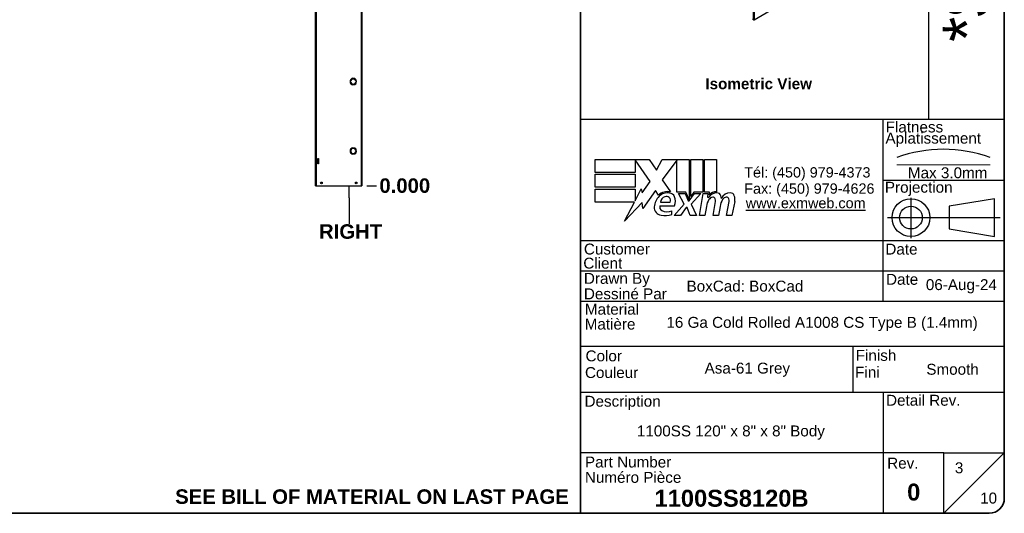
# Model space of a CAD drawing. Header units: inches. Extents: x 0 to 465, y -11 to 302.
# Tile 2 of 6: x 234 to 461, y 7 to 121. Entities that reach past the tile are written whole.
import ezdxf
from ezdxf.enums import TextEntityAlignment as Align

# ---------------------------------------------------------------- set-up
doc = ezdxf.new("R2010")
doc.units = ezdxf.units.IN
doc.header["$LTSCALE"] = 27.900961
doc.header["$MEASUREMENT"] = 0
doc.linetypes.add('CHAIN', pattern=[0.7087, 0.4724, -0.0591, 0.1181, -0.0591])
doc.linetypes.add('DASHED', pattern=[0.2067, 0.1654, -0.0413])
doc.layers.get('0').update_dxf_attribs({"lineweight": 25})
for name, color, linetype, lineweight in [('Centerline(ANSI)', 7, 'Continuous', 25), ('Dimensions(ANSI)', 7, 'Continuous', 25), ('Sketch Geometry(ANSI)', 7, 'Continuous', 25), ('Symbols(ANSI)', 7, 'Continuous', 25), ('Visible Edges(ANSI)', 7, 'Continuous', 25), ('Visible Tangent Edges(ANSI)', 7, 'Continuous', 25)]:
    doc.layers.add(name, color=color, linetype=linetype, lineweight=lineweight)
doc.styles.add('Current-ANSI', font='arial.ttf')
doc.styles.add('Dimension-ANSI', font='arialbd.ttf')
doc.styles.add('Text Style44', font='arialbd.ttf')
doc.styles.add('Text Style83', font='FRE3OF9X.TTF')
doc.dimstyles.new('INCH-ANSI', dxfattribs={"dimscale": 27.900961, "dimtxt": 0.12, "dimasz": 0.098425, "dimexe": 0.04, "dimexo": 0.04, "dimgap": 0.031496, "dimtad": 0, "dimtih": 1, "dimtoh": 1, "dimdec": 3, "dimrnd": 1e-08, "dimzin": 0, "dimdsep": 46, "dimtxsty": 'Dimension-ANSI', "dimcen": 0.09, "dimdle": 0.312, "dimclrd": 179, "dimclre": 179, "dimclrt": 7, "dimadec": 1, "dimazin": 0, "dimtfac": 1, "dimtdec": 3, "dimtofl": 0, "dimtmove": 0, "dimatfit": 3, "dimfxl": 1, "dimtolj": 1, "dimtzin": 4, "dimlwd": 25, "dimlwe": 25, "dimarcsym": 0})

# ---------------------------------------------------------------- blocks, each defined once
blk = doc.blocks.new('Title Blocks EXM - ANSI B')
for p, q in [((13.3719, 3.063), (13.3719, 3.17)), ((13.3719, 3.17), (13.8179, 3.17)), ((13.8239, 2.989), (13.7009, 3.1679)), ((13.7009, 3.1679), (13.7009, 3.063)), ((13.8179, 3.17), (13.8766, 3.0829)), ((13.8766, 3.0829), (13.9229, 3.17)), ((13.9229, 3.17), (14.1459, 3.17)), ((14.0459, 3.1658), (13.9239, 3.0025)), ((14.0459, 2.9005), (14.0459, 3.1658)), ((14.1459, 3.17), (14.1459, 2.8416)), ((14.1599, 3.17), (14.2589, 3.17)), ((14.1599, 2.866), (14.1599, 3.17)), ((14.2589, 3.17), (14.2589, 2.9005)), ((14.2729, 3.17), (14.3719, 3.17)), ((14.2729, 2.9005), (14.2729, 3.17)), ((14.3719, 3.17), (14.3719, 2.905)), ((13.7009, 3.063), (13.3719, 3.063)), ((13.3719, 3.049), (13.7009, 3.049)), ((13.3719, 2.942), (13.3719, 3.049)), ((13.7009, 3.049), (13.7009, 2.942)), ((13.7009, 2.942), (13.3719, 2.942)), ((13.7009, 2.831), (13.7519, 2.929)), ((13.7519, 2.929), (13.7584, 2.8954)), ((13.7584, 2.8954), (13.8239, 2.989)), ((13.9239, 3.0025), (13.9929, 2.903)), ((13.3719, 2.82), (13.3719, 2.927)), ((13.3719, 2.927), (13.7009, 2.927)), ((13.7009, 2.927), (13.7009, 2.831)), ((13.8699, 2.9145), (13.7651, 2.7677)), ((13.893, 2.876), (13.8699, 2.9145)), ((14.1209, 2.9005), (14.0459, 2.9005)), ((14.0589, 2.891), (14.1129, 2.891)), ((14.1049, 2.802), (14.0589, 2.891)), ((14.1129, 2.891), (14.1389, 2.8297)), ((14.1459, 2.8416), (14.1209, 2.9005)), ((14.1459, 2.8297), (14.1904, 2.891)), ((14.1849, 2.9005), (14.1599, 2.866)), ((14.2449, 2.891), (14.1639, 2.8026)), ((14.2589, 2.9005), (14.1849, 2.9005)), ((14.1904, 2.891), (14.2449, 2.891)), ((14.2319, 2.709), (14.264, 2.891)), ((14.264, 2.891), (14.3019, 2.891)), ((14.3139, 2.9005), (14.2729, 2.9005)), ((14.3019, 2.891), (14.2991, 2.859)), ((14.2991, 2.859), (14.3087, 2.859)), ((14.3121, 2.88), (14.3139, 2.9005)), ((13.6951, 2.82), (13.3719, 2.82)), ((13.6123, 2.661), (13.6951, 2.82)), ((13.7585, 2.815), (13.6123, 2.661)), ((13.7651, 2.7677), (13.7585, 2.815)), ((13.9049, 2.788), (14.0269, 2.788)), ((13.9099, 2.818), (13.9899, 2.818)), ((14.0229, 2.709), (14.1049, 2.802)), ((14.1219, 2.774), (14.0769, 2.709)), ((14.1299, 2.774), (14.1219, 2.774)), ((14.1549, 2.709), (14.1299, 2.774)), ((14.1389, 2.8297), (14.1459, 2.8297)), ((14.1639, 2.8026), (14.2089, 2.709)), ((14.2891, 2.784), (14.2759, 2.709)), ((14.3449, 2.709), (14.3651, 2.824)), ((14.4021, 2.784), (14.3889, 2.709)), ((14.4568, 2.709), (14.4771, 2.824)), ((14.523, 2.8232), (14.5008, 2.709)), ((14.0049, 2.718), (14.0049, 2.748)), ((14.0769, 2.709), (14.0229, 2.709)), ((14.2089, 2.709), (14.1549, 2.709)), ((14.2759, 2.709), (14.2319, 2.709)), ((14.3889, 2.709), (14.3449, 2.709)), ((14.5008, 2.709), (14.4568, 2.709))]:
    blk.add_line(p, q)
for centre, radius, start, end in [((13.9913, 2.772), 0.1327, 134.16843, 176.56465), ((13.9683, 2.7958), 0.11, 77.07905, 133.17854), ((13.9683, 2.7958), 0.0996, 80.40854, 134.16843), ((13.9654, 2.8111), 0.056, 109.37968, 172.99755), ((13.959, 2.8295), 0.0365, 51.16516, 109.37968), ((13.9619, 2.8332), 0.0318, 331.45471, 51.16516), ((13.9805, 2.8435), 0.0507, 23.84447, 85.08017), ((13.9409, 2.826), 0.094, 336.15553, 23.84447), ((14.3761, 2.8159), 0.08, 89.47765, 147.41137), ((14.3463, 2.8176), 0.042, 96.03001, 147.59924), ((14.3702, 2.825), 0.08, 88.79525, 136.5849), ((14.344, 2.8395), 0.02, 23.55712, 96.03001), ((14.3248, 2.8311), 0.041, 350, 23.55712), ((14.3766, 2.8621), 0.0338, 16.9928, 89.47765), ((14.3171, 2.8439), 0.096, 3.6169, 16.9928), ((14.4864, 2.814), 0.0819, 89.6788, 153.95078), ((14.4583, 2.8176), 0.042, 96.10268, 147.60833), ((14.456, 2.8395), 0.02, 23.54875, 96.10268), ((14.4367, 2.8311), 0.041, 349.9922, 23.54875), ((14.4867, 2.8609), 0.035, 18.47479, 89.6788), ((14.4288, 2.8415), 0.096, 349, 18.47479), ((13.9245, 2.776), 0.0658, 176.56465, 261.56052), ((13.9355, 2.7789), 0.032, 163.52609, 244.67838), ((14.4417, 2.757), 0.155, 147.59924, 170), ((14.5551, 2.7593), 0.155, 148.55841, 170.82565), ((13.9446, 2.9112), 0.2024, 261.56052, 287.33425), ((13.9656, 2.8424), 0.1023, 244.67838, 292.56091)]:
    blk.add_arc(centre, radius, start, end)
at = {"layer": 'Centerline(ANSI)', "linetype": 'DASHED', "lineweight": 18, "ltscale": 0.507983}
blk.add_line((15.8615, 3.1283), (16.6325, 3.1283), dxfattribs=at)
at = {"layer": 'Centerline(ANSI)', "linetype": 'CHAIN', "ltscale": 0.185148}
blk.add_line((15.979, 2.8548), (15.979, 2.5213), dxfattribs=at)
at = {"layer": 'Centerline(ANSI)', "linetype": 'CHAIN', "ltscale": 0.437897}
blk.add_line((15.7859, 2.691), (16.7169, 2.691), dxfattribs=at)
at = {"layer": 'Sketch Geometry(ANSI)'}
for p, q in [((13.25, 10.687), (16.625, 10.687)), ((13.5, 10.687), (13.5, 8.625)), ((15.375, 10.687), (15.375, 8.625)), ((16.125, 10.687), (16.125, 3.5)), ((13.25, 10.5), (16.75, 10.5)), ((16.75, 10.562), (16.75, 0.375)), ((13.25, 10.125), (16.75, 10.125)), ((13.25, 9.75), (16.75, 9.75)), ((16.75, 9.375), (13.25, 9.375)), ((13.25, 9), (16.75, 9)), ((16.75, 9), (16.75, 8.625)), ((13.25, 8.625), (16.75, 8.625)), ((16.75, 3.5), (13.25, 3.5)), ((15.75, 2), (15.75, 3.5)), ((15.75, 3), (16.75, 3)), ((16.6692, 2.847), (16.2942, 2.7845)), ((16.6692, 2.535), (16.6692, 2.847)), ((16.2942, 2.7845), (16.2942, 2.5975)), ((16.2942, 2.5975), (16.6692, 2.535)), ((16.75, 2.5), (13.25, 2.5)), ((16.75, 2.25), (13.25, 2.25)), ((16.75, 2), (13.25, 2)), ((13.25, 1.6292), (16.75, 1.6292)), ((15.4988, 1.6292), (15.4988, 1.25)), ((13.25, 1.25), (16.75, 1.25)), ((15.75, 1.25), (15.75, 0.75)), ((15.75, 0.75), (13.25, 0.75)), ((16.25, 0.75), (15.75, 0.75)), ((15.75, 0.75), (15.75, 0.25)), ((16.25, 0.25), (16.25, 0.75)), ((16.25, 0.75), (16.75, 0.75)), ((16.25, 0.25), (16.75, 0.75)), ((16.625, 0.25), (13.25, 0.25))]:
    blk.add_line(p, q, dxfattribs=at)
at = {"layer": 'Sketch Geometry(ANSI)', "linetype": 'Continuous', "lineweight": 35}
for p, q in [((13.25, 8.625), (13.25, 10.687)), ((13.25, 8.625), (13.25, 3.5)), ((13.25, 0.25), (13.25, 3.5))]:
    blk.add_line(p, q, dxfattribs=at)
at = {"layer": 'Sketch Geometry(ANSI)'}
for radius in [0.156, 0.0935]:
    blk.add_circle((15.979, 2.691), radius, dxfattribs=at)
for centre, radius, start, end in [((16.625, 10.562), 0.125, 0, 90), ((16.247, 2.1118), 1.1434, 70.29735, 109.70265), ((16.625, 0.375), 0.125, 270, 0)]:
    blk.add_arc(centre, radius, start, end, dxfattribs=at)
at = {"layer": 'Symbols(ANSI)', "color": 7, "char_height": 0.09, "style": 'Current-ANSI'}
for s, insert, width, attachment_point in [('Revisions', (14.4395, 10.5958), 1.873306, 5), ('By/Par', (16.4354, 10.5938), 0.622018, 5), ('No.', (13.3727, 10.5947), 0.250391, 5), ('Date', (15.7494, 10.5928), 0.751347, 5), ('Date', (15.7734, 2.1356), 0.265541, 7), ('BoxCad: BoxCad', (14.1257, 2.1251), 1.623619, 4), ('Rev.', (15.7827, 0.6181), 0.258544, 7)]:
    blk.add_mtext(s, dxfattribs=dict(at, insert=insert, width=width, attachment_point=attachment_point))
for s, insert, attachment_point in [('\\fArial|b1|i0;{\\H0.0900;Isometric View}', (14.2811, 3.8417), 1), ('Flatness', (15.7699, 3.3932), 7), ('Aplatissement', (15.7685, 3.2751), 7), ('Max 3.0mm', (15.9539, 3.0153), 7), ('Projection', (15.7637, 2.8698), 7), ('Customer', (13.2778, 2.3855), 7), ('Date', (15.7677, 2.385), 7), ('Client', (13.273, 2.269), 7), ('Drawn By', (13.2779, 2.1175), 7), ('Dessiné Par', (13.2779, 2.0156), 7), ('Material', (13.2861, 1.8886), 7), ('Matière', (13.2843, 1.7661), 7), ('Color', (13.2914, 1.5033), 7), ('Finish', (15.5226, 1.5076), 7), ('Couleur', (13.2867, 1.3658), 7), ('Fini', (15.5179, 1.37), 7), ('Description', (13.2829, 1.1031), 7), ('Detail Rev.', (15.7736, 1.137), 7), ('Part Number', (13.2867, 0.6271), 7), ('Numéro Pièce', (13.2862, 0.5004), 7)]:
    blk.add_mtext(s, dxfattribs=dict(at, insert=insert, attachment_point=attachment_point))
at = {"layer": 'Symbols(ANSI)', "color": 7, "insert": (14.6019, 3.1074), "char_height": 0.085, "attachment_point": 1, "line_spacing_factor": 0.944221, "style": 'Current-ANSI'}
blk.add_mtext('\\fArial|b0|i0;{\\H0.0850;Tél: (450) 979-4373\\PFax: (450) 979-4626}', dxfattribs=at)
at = {"layer": 'Symbols(ANSI)', "color": 5, "true_color": 0x0000ff, "insert": (14.6145, 2.8542), "char_height": 0.085, "attachment_point": 1, "style": 'Dimension-ANSI'}
blk.add_mtext('\\fArial|b0|i0;{\\H0.0850;\\Lwww.exmweb.com}', dxfattribs=at)
at = {"layer": 'Symbols(ANSI)', "color": 7, "style": 'Current-ANSI'}
for tag, p in [('REV1', (13.3753, 10.3127)), ('REV1DATE', (15.7496, 10.31)), ('REV1BY', (16.4371, 10.3133)), ('REV2', (13.3734, 9.9377)), ('REV2DATE', (15.7475, 9.9406)), ('REV2BY', (16.4372, 9.9385)), ('REV3', (13.3741, 9.563)), ('REV3DATE', (15.7516, 9.563)), ('REV3BY', (16.4372, 9.5635)), ('REV4', (13.3766, 9.1879)), ('REV4DATE', (15.7516, 9.1879)), ('REV4BY', (16.4411, 9.1885)), ('REV5', (13.3734, 8.8129)), ('REV5DATE', (15.7516, 8.8129)), ('REV5BY', (16.4379, 8.8113)), ('MFG_APPROVED_DATE', (16.3934, 2.3745)), ('DETAIL_REV', (16.2494, 0.9257))]:
    blk.add_attdef(tag, text='', height=0.09, dxfattribs=at).set_placement(p, align=Align.MIDDLE_CENTER)
for tag, p in [('REV1DESC', (13.5255, 10.3098)), ('REV2DESC', (13.5253, 9.9374)), ('REV3DESC', (13.528, 9.5635)), ('REV4DESC', (13.533, 9.1903)), ('REV5DESC', (13.5322, 8.8113)), ('COMPANY', (14.1202, 2.375))]:
    blk.add_attdef(tag, text='', height=0.09, dxfattribs=at).set_placement(p, align=Align.MIDDLE_LEFT)
at = {"layer": 'Symbols(ANSI)', "color": 7, "style": 'Text Style83'}
blk.add_attdef('BARCODE_001', (16.6422, 4.1418), '', height=0.4, rotation=90, dxfattribs=at)
at = {"layer": 'Symbols(ANSI)', "color": 7}
for tag, p, height, style in [('IDW_DATE_001', (16.1021, 2.093), 0.09, 'Current-ANSI'), ('MATERIEL_001', (13.9591, 1.7815), 0.09, 'Current-ANSI'), ('COLOR_001', (14.2747, 1.4037), 0.09, 'Current-ANSI'), ('FINISH_001', (16.106, 1.3941), 0.09, 'Current-ANSI'), ('IDW_DESC_001', (13.7154, 0.8851), 0.09, 'Current-ANSI'), ('Sheet_Number_001', (16.3416, 0.5807), 0.09, 'Current-ANSI'), ('IDW_REV_001', (15.9474, 0.3552), 0.14, 'Text Style44'), ('IDW_NAME_001', (13.8611, 0.3043), 0.14, 'Text Style44'), ('Number_of_sheets_001', (16.5505, 0.3309), 0.09, 'Current-ANSI')]:
    blk.add_attdef(tag, p, '', height=height, dxfattribs=dict(at, style=style))
blk = doc.blocks.new('*D12')
at = {"layer": 'Defpoints', "color": 0, "linetype": 'Continuous', "transparency": 16777216}
for p in [(312.98, 82.56), (312.98, 82.56), (316.33, 82.56)]:
    blk.add_point(p, dxfattribs=at)
at = {"layer": 'Dimensions(ANSI)', "color": 179, "linetype": 'Continuous', "lineweight": 25, "true_color": 0x262658, "transparency": 16777216}
blk.add_line((314.1, 82.56), (316.33, 82.56), dxfattribs=at)
at = {"layer": 'Dimensions(ANSI)', "color": 7, "linetype": 'Continuous', "lineweight": 25, "transparency": 16777216, "insert": (322.85, 82.56), "char_height": 3.348, "attachment_point": 5, "style": 'Dimension-ANSI'}
blk.add_mtext('\\A1;0.000', dxfattribs=at)
blk = doc.blocks.new('*D13')
at = {"layer": 'Defpoints', "color": 0, "linetype": 'Continuous', "transparency": 16777216}
for p in [(312.98, 242.58), (316.33, 242.58), (312.98, 82.56)]:
    blk.add_point(p, dxfattribs=at)
at = {"layer": 'Dimensions(ANSI)', "color": 179, "linetype": 'Continuous', "lineweight": 25, "true_color": 0x262658, "transparency": 16777216}
blk.add_line((314.1, 242.58), (316.33, 242.58), dxfattribs=at)
at = {"layer": 'Dimensions(ANSI)', "color": 7, "linetype": 'Continuous', "lineweight": 25, "transparency": 16777216, "insert": (325.36, 242.58), "char_height": 3.3481, "attachment_point": 5, "style": 'Dimension-ANSI'}
blk.add_mtext('\\A1;120.000', dxfattribs=at)
blk = doc.blocks.new('Datum Identifier11')
at = {"layer": 'Symbols(ANSI)', "color": 7, "linetype": 'Continuous', "lineweight": 25}
for p, q in [((11.111, 2.8605), (11.111, 2.9589)), ((11.111, 2.8605), (11.111, 2.8276)), ((11.111, 2.8276), (11.111, 2.6435))]:
    blk.add_line(p, q, dxfattribs=at)
at = {"layer": 'Symbols(ANSI)', "color": 7, "insert": (10.863, 2.5195), "char_height": 0.12, "attachment_point": 7, "style": 'Dimension-ANSI'}
blk.add_mtext('RIGHT', dxfattribs=at)
blk = doc.blocks.new('Borders 1_EXM - B (Inch)-1100SS8120B_merged.idw')
at = {"layer": 'Sketch Geometry(ANSI)', "linetype": 'Continuous', "lineweight": 35}
for p, q in [((16.5229, 0.3795), (16.5229, 10.5665)), ((0.3979, 0.2545), (16.3979, 0.2545))]:
    blk.add_line(p, q, dxfattribs=at)
blk.add_arc((16.3979, 0.3795), 0.125, 270, 0, dxfattribs=at)
at = {"layer": 'Symbols(ANSI)', "color": 7, "style": 'Current-ANSI'}
blk.add_attdef('FILENAME_AND_PATH_001', (6.1601, 10.7181), '', height=0.09, dxfattribs=at)

msp = doc.modelspace()

# ---------------------------------------------------------------- linework, layer by layer
at = {"layer": 'Visible Edges(ANSI)'}
for p, q in [((312.9816, 242.5761), (312.9816, 82.5559)), ((302.3136, 88.904), (302.3136, 124.7139)), ((403.362, 120.8078), (408.8973, 123.9953)), ((403.2404, 120.8078), (402.9901, 120.9519)), ((310.9147, 107.306), (310.9147, 107.3059)), ((311.0481, 107.3059), (311.0481, 107.306)), ((310.4006, 106.6122), (310.4004, 106.6122)), ((310.4004, 106.5056), (310.4006, 106.5056)), ((310.9147, 105.8119), (310.9147, 105.8118)), ((311.0481, 105.8118), (311.0481, 105.8119)), ((311.5623, 106.6122), (311.5622, 106.6122)), ((311.5622, 106.5056), (311.5623, 106.5056)), ((310.9147, 91.304), (310.9147, 91.3039)), ((311.0481, 91.3039), (311.0481, 91.304)), ((302.3936, 88.904), (302.3136, 88.904)), ((302.3136, 88.4599), (302.3136, 88.904)), ((302.387, 88.904), (302.387, 88.4599)), ((302.4283, 88.904), (302.3936, 88.904)), ((302.3936, 88.822), (302.3936, 88.904)), ((302.5003, 88.822), (302.3936, 88.822)), ((302.5003, 88.5419), (302.3936, 88.5419)), ((302.3936, 88.4599), (302.3936, 88.5419)), ((302.5003, 88.822), (302.5003, 88.5419)), ((302.827, 88.8433), (302.9937, 88.8433)), ((302.827, 87.6032), (302.827, 88.8433)), ((302.9937, 88.8433), (302.9937, 87.6032)), ((310.4006, 90.6102), (310.4004, 90.6102)), ((310.4004, 90.5035), (310.4006, 90.5035)), ((310.9147, 89.8099), (310.9147, 89.8097)), ((311.0481, 89.8097), (311.0481, 89.8099)), ((311.5623, 90.6102), (311.5622, 90.6102)), ((311.5622, 90.5035), (311.5623, 90.5035)), ((302.3136, 87.9865), (302.3136, 88.4599)), ((302.3136, 88.4599), (302.3936, 88.4599)), ((302.3136, 87.5425), (302.3136, 87.9865)), ((302.3936, 87.9865), (302.3136, 87.9865)), ((302.3136, 82.5559), (302.3136, 87.5425)), ((302.3136, 87.5425), (302.3936, 87.5425)), ((302.387, 87.9865), (302.387, 87.5425)), ((302.4283, 88.4599), (302.3936, 88.4599)), ((302.4283, 87.9865), (302.3936, 87.9865)), ((302.3936, 87.9045), (302.3936, 87.9865)), ((302.5003, 87.9045), (302.3936, 87.9045)), ((302.5003, 87.6245), (302.3936, 87.6245)), ((302.3936, 87.5425), (302.3936, 87.6245)), ((302.4283, 87.5425), (302.3936, 87.5425)), ((302.5003, 87.9045), (302.5003, 87.6245)), ((302.9937, 87.6032), (302.827, 87.6032)), ((302.3136, 82.5559), (302.4283, 82.5559)), ((302.4283, 82.5559), (312.867, 82.5559)), ((312.867, 82.5559), (312.9816, 82.5559))]:
    msp.add_line(p, q, dxfattribs=at)
for centre in [(303.6471, 83.2226), (311.6481, 83.2226)]:
    msp.add_circle(centre, 0.1874, dxfattribs=at)
for centre, radius, start, end in [((310.9814, 106.5589), 0.7501, 95.099689, 264.900311), ((310.9814, 106.5589), 0.75, 95.100598, 264.899402), ((310.9814, 106.5589), 0.5834, 5.245797, 174.754203), ((310.9814, 106.5589), 0.5833, 5.247, 174.753), ((310.9814, 106.5589), 0.7501, 275.099689, 84.900311), ((310.9814, 106.5589), 0.75, 275.100598, 84.899402), ((310.9814, 106.5589), 0.5834, 185.245797, 354.754203), ((310.9814, 106.5589), 0.5833, 185.247, 354.753), ((310.9814, 90.5569), 0.7501, 95.099689, 264.900311), ((310.9814, 90.5569), 0.75, 95.100598, 264.899402), ((310.9814, 90.5569), 0.5834, 5.245797, 174.754203), ((310.9814, 90.5569), 0.5833, 5.247, 174.753), ((310.9814, 90.5569), 0.7501, 275.099689, 84.900311), ((310.9814, 90.5569), 0.75, 275.100598, 84.899402), ((310.9814, 90.5569), 0.5834, 185.245797, 354.754203), ((310.9814, 90.5569), 0.5833, 185.247, 354.753)]:
    msp.add_arc(centre, radius, start, end, dxfattribs=at)
msp.add_ellipse((403.3012, 120.8428), major_axis=(-0.086, 0), ratio=0.5758617, start_param=0.78539816, end_param=2.35619449, dxfattribs=at)
at = {"layer": 'Visible Tangent Edges(ANSI)'}
for p, q in [((312.867, 82.5559), (312.867, 242.5761)), ((302.4283, 124.7139), (302.4283, 88.904)), ((403.2404, 120.8078), (403.2404, 123.865)), ((403.362, 123.865), (403.362, 120.8078)), ((302.4283, 88.822), (302.4283, 88.5419)), ((302.4283, 88.4599), (302.4283, 87.9865)), ((302.4283, 87.9045), (302.4283, 87.6245)), ((302.4283, 87.5425), (302.4283, 82.5559))]:
    msp.add_line(p, q, dxfattribs=at)

# ---------------------------------------------------------------- block references
at = {"xscale": 27.90096143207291, "yscale": 27.90096143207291, "zscale": 27.90096143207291}
msp.add_blockref('Borders 1_EXM - B (Inch)-1100SS8120B_merged.idw', (0, 0), dxfattribs=at)
msp.add_blockref('Title Blocks EXM - ANSI B', (-6.3375, 0.1268), dxfattribs=at).add_auto_attribs({'COLOR_001': 'Asa-61 Grey', 'IDW_DATE_001': '06-Aug-24', 'IDW_REV_001': '0', 'Sheet_Number_001': '3', 'Number_of_sheets_001': '10', 'IDW_DESC_001': '1100SS 120" x 8" x 8" Body', 'IDW_NAME_001': '1100SS8120B', 'BARCODE_001': '*$H1100SS8120B$J*', 'FINISH_001': 'Smooth', 'MATERIEL_001': '16 Ga Cold Rolled A1008 CS Type B (1.4mm)'})
at = {"layer": 'Symbols(ANSI)', "xscale": 27.90096143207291, "yscale": 27.90096143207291, "zscale": 27.90096143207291}
msp.add_blockref('Datum Identifier11', (0, 0), dxfattribs=at)

# ---------------------------------------------------------------- texts
at = {"layer": 'Symbols(ANSI)', "color": 7, "insert": (315.288, 10.9242), "char_height": 3.348115, "width": 90.710454, "attachment_point": 5, "style": 'Dimension-ANSI'}
msp.add_mtext('\\fArial|b1|i0;SEE BILL OF MATERIAL ON LAST PAGE', dxfattribs=at)

# ---------------------------------------------------------------- dimensions: what is measured, and where the dimension line sits
at = {"layer": 'Dimensions(ANSI)', "color": 179, "linetype": 'Continuous', "lineweight": 25, "true_color": 0x262658}
for feature_location, offset, origin, picture, middle in [((312.9816, 242.5761), (3.3481, 0), (312.9816, 82.5559), '*D13', (325.3618, 242.5761)), ((312.9816369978, 82.5558586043), (3.3481153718, 0), (312.9816369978, 82.5558586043), '*D12', (322.8473340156, 82.5558586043))]:
    dim = msp.add_ordinate_dim(feature_location=feature_location, offset=offset, dtype=0, origin=origin, dimstyle='INCH-ANSI', override={"dimgap": 0.031496, "dimtad": 0, "dimdec": 3, "dimlfac": 0.749905, "dimtol": 0, "dimlim": 0, "dimtp": 0, "dimtm": 0, "dimtdec": 3}, dxfattribs=at)
    dim.commit()
    dim.dimension.update_dxf_attribs({"geometry": picture, "text_midpoint": middle})

doc.saveas('drawing.dxf')
